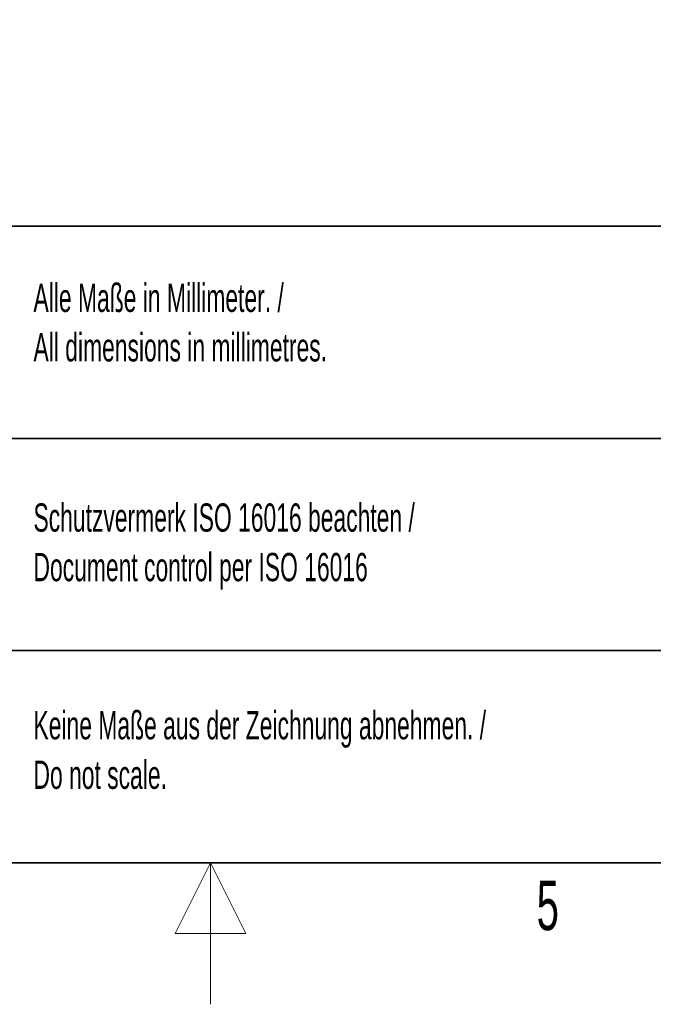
# Paper-space layout 'Blatt4' of a CAD drawing. Header units: millimetres. Extents: x 5 to 418, y 2 to 292.
# Tile 48 of 59: x 203 to 248, y 2 to 72. Entities that reach past the tile are written whole.
import ezdxf

# ---------------------------------------------------------------- set-up
doc = ezdxf.new("R2010")
doc.units = ezdxf.units.MM
doc.layers.add('SLD-0', color=7, linetype='Continuous')
doc.styles.add('SLDTEXTSTYLE0', font='TXT', dxfattribs={"width": 0.605})

# ---------------------------------------------------------------- blocks, each defined once
blk = doc.blocks.new('SW_NOTE_0_58')
at = {"layer": 'SLD-0', "color": 0, "attachment_point": 1, "style": 'SLDTEXTSTYLE0'}
for s, insert, char_height in [('Basisgerät mit Zubehör', (0, 6.4453386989), 5), ('basic device with accessories', (1.3125, -0.0231809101), 3.5)]:
    blk.add_mtext(s, dxfattribs=dict(at, insert=insert, char_height=char_height))
blk = doc.blocks.new('SW_NOTE_0_62')
at = {"layer": 'SLD-0', "color": 0, "char_height": 2, "attachment_point": 1, "style": 'SLDTEXTSTYLE0'}
for s, insert in [('Alle Maße in Millimeter. /', (0, 2.5781354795)), ('All dimensions in millimetres.', (0, -0.9218646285))]:
    blk.add_mtext(s, dxfattribs=dict(at, insert=insert))
blk = doc.blocks.new('SW_NOTE_0_65')
at = {"layer": 'SLD-0', "color": 0, "char_height": 2, "attachment_point": 1, "style": 'SLDTEXTSTYLE0'}
for s, insert in [('Keine Maße aus der Zeichnung abnehmen. /', (0, 2.5781354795)), ('Do not scale.', (0, -0.9218646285))]:
    blk.add_mtext(s, dxfattribs=dict(at, insert=insert))
blk = doc.blocks.new('SW_NOTE_0_66')
at = {"layer": 'SLD-0', "color": 0, "char_height": 2, "attachment_point": 1, "style": 'SLDTEXTSTYLE0'}
for s, insert in [('Schutzvermerk ISO 16016 beachten /', (0, 2.5781354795)), ('Document control per ISO 16016', (0, -0.9218646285))]:
    blk.add_mtext(s, dxfattribs=dict(at, insert=insert))

psp = doc.layouts.new('Blatt4')

# ---------------------------------------------------------------- linework, layer by layer
at = {"layer": 'SLD-0', "lineweight": 35}
for p, q in [((135, 57), (408, 57)), ((202.5, 42), (259, 42)), ((202.5, 27), (259, 27)), ((26, 12), (408, 12)), ((135, 12), (408, 12))]:
    psp.add_line(p, q, dxfattribs=at)
at = {"layer": 'SLD-0', "lineweight": 18}
for p, q in [((217, 12), (214.5, 7)), ((217, 2), (217, 12)), ((219.5, 7), (217, 12)), ((214.5, 7), (219.5, 7))]:
    psp.add_line(p, q, dxfattribs=at)

# ---------------------------------------------------------------- block references
at = {"layer": 'SLD-0', "color": 7}
psp.add_blockref('SW_NOTE_0_58', (135.0279774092, 64.7207413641), dxfattribs=at)
at = {"layer": 'SLD-0'}
for name, p in [('SW_NOTE_0_62', (204.4639500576, 50.3606872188)), ('SW_NOTE_0_66', (204.4639500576, 34.8276741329)), ('SW_NOTE_0_65', (204.4639500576, 20.1508694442))]:
    psp.add_blockref(name, p, dxfattribs=at)

# ---------------------------------------------------------------- texts
at = {"layer": 'SLD-0', "insert": (240.8527123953, 10.7429955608), "char_height": 3.5, "attachment_point": 2, "style": 'SLDTEXTSTYLE0'}
psp.add_mtext('5', dxfattribs=at)

doc.saveas('drawing.dxf')
